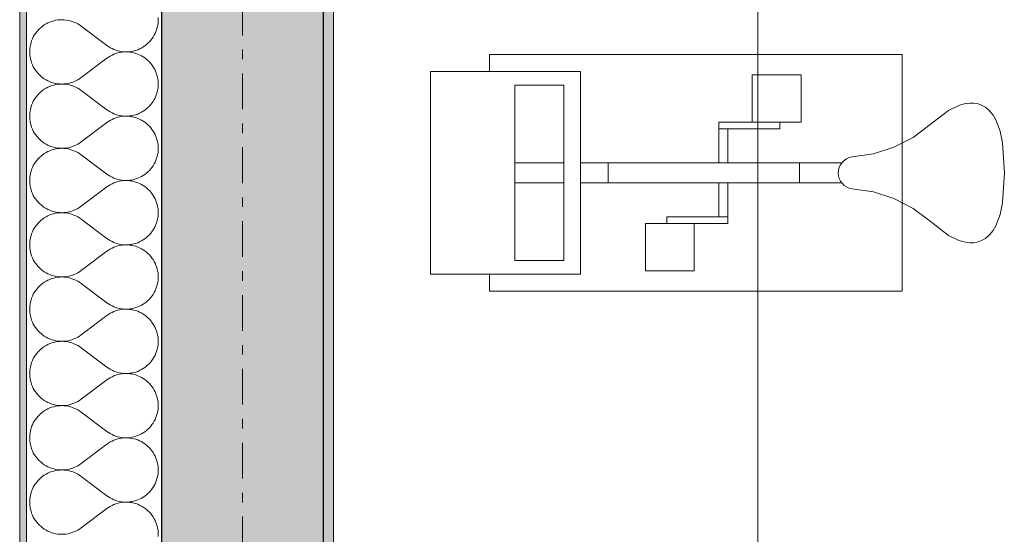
# Model space of a CAD drawing. Extents: x 100 to 2982, y 37 to 2050.
# Tile 15 of 130: x 620 to 766, y 717 to 793. Entities that reach past the tile are written whole.
import ezdxf
from ezdxf.xclip import XClip

# ---------------------------------------------------------------- set-up
doc = ezdxf.new("R2010")
doc.units = 0
doc.header["$MEASUREMENT"] = 0
doc.header["$XCLIPFRAME"] = 0
doc.linetypes.add('Przerywana podwójnie', pattern=[54.680554, 26.458333, -10.583333, 7.055556, -10.583333])
for name, color, linetype in [('299-A Wymiary Opisy', 7, 'Continuous'), ('410-K Osie', 7, 'Continuous'), ('420-K Ściany', 7, 'Continuous'), ('820-G Rysunki Obrazki', 7, 'Continuous'), ('Nowe_330-W Wyposażenie', 7, 'Continuous')]:
    doc.layers.add(name, color=color, linetype=linetype)
pattern_1 = [(0, (-18316.349, -206.5255), (0, 8.660254), [0, -5]), (0, (-18313.849, -202.195), (0, 8.660254), [0, -5])]

# ---------------------------------------------------------------- blocks, each defined once
blk = doc.blocks.new('*X10')
at = {"layer": '420-K Ściany', "color": 174, "linetype": 'Continuous', "lineweight": 5, "ltscale": 0.2}
for p, q in [((625.74, 793.47), (625.44, 793.44)), ((626.05, 793.47), (625.74, 793.47)), ((626.35, 793.46), (626.05, 793.47)), ((626.66, 793.43), (626.35, 793.46)), ((640.33, 793.47), (640.32, 793.78)), ((640.32, 793.17), (640.33, 793.47)), ((622.73, 792.14), (622.52, 791.92)), ((622.96, 792.34), (622.73, 792.14)), ((623.2, 792.53), (622.96, 792.34)), ((623.45, 792.71), (623.2, 792.53)), ((623.71, 792.86), (623.45, 792.71)), ((623.98, 793.01), (623.71, 792.86)), ((624.26, 793.13), (623.98, 793.01)), ((624.55, 793.23), (624.26, 793.13)), ((624.84, 793.32), (624.55, 793.23)), ((625.14, 793.39), (624.84, 793.32)), ((625.44, 793.44), (625.14, 793.39)), ((626.96, 793.38), (626.66, 793.43)), ((627.26, 793.32), (626.96, 793.38)), ((627.55, 793.23), (627.26, 793.32)), ((627.84, 793.12), (627.55, 793.23)), ((628.12, 793), (627.84, 793.12)), ((628.39, 792.86), (628.12, 793)), ((628.65, 792.7), (628.39, 792.86)), ((628.9, 792.52), (628.65, 792.7)), ((628.9, 792.52), (632.71, 789.66)), ((639.99, 791.71), (640.09, 791.99)), ((640.09, 791.99), (640.17, 792.28)), ((640.17, 792.28), (640.24, 792.58)), ((640.24, 792.58), (640.29, 792.87)), ((640.29, 792.87), (640.32, 793.17)), ((621.69, 790.64), (621.57, 790.36)), ((621.82, 790.92), (621.69, 790.64)), ((621.97, 791.18), (621.82, 790.92)), ((622.14, 791.44), (621.97, 791.18)), ((622.32, 791.68), (622.14, 791.44)), ((622.52, 791.92), (622.32, 791.68)), ((639.22, 790.42), (639.4, 790.66)), ((639.4, 790.66), (639.57, 790.91)), ((639.57, 790.91), (639.73, 791.17)), ((639.73, 791.17), (639.87, 791.43)), ((639.87, 791.43), (639.99, 791.71)), ((621.3, 789.17), (621.28, 788.87)), ((621.34, 789.47), (621.3, 789.17)), ((621.4, 789.77), (621.34, 789.47)), ((621.48, 790.07), (621.4, 789.77)), ((621.57, 790.36), (621.48, 790.07)), ((632.71, 789.66), (632.95, 789.49)), ((632.95, 789.49), (633.21, 789.33)), ((633.21, 789.33), (633.48, 789.19)), ((633.48, 789.19), (633.75, 789.07)), ((633.75, 789.07), (634.03, 788.97)), ((637.28, 789.03), (637.56, 789.15)), ((637.56, 789.15), (637.83, 789.28)), ((637.83, 789.28), (638.09, 789.44)), ((638.09, 789.44), (638.34, 789.6)), ((638.34, 789.6), (638.58, 789.79)), ((638.58, 789.79), (638.8, 789.98)), ((638.8, 789.98), (639.02, 790.2)), ((639.02, 790.2), (639.22, 790.42)), ((621.28, 788.87), (621.28, 788.56)), ((621.28, 788.56), (621.3, 788.25)), ((621.3, 788.25), (621.34, 787.95)), ((621.34, 787.95), (621.4, 787.65)), ((621.4, 787.65), (621.48, 787.36)), ((628.9, 784.9), (632.71, 787.76)), ((632.95, 787.93), (632.71, 787.76)), ((633.21, 788.09), (632.95, 787.93)), ((633.48, 788.23), (633.21, 788.09)), ((633.75, 788.35), (633.48, 788.23)), ((634.03, 788.46), (633.75, 788.35)), ((634.03, 788.97), (634.32, 788.88)), ((634.32, 788.55), (634.03, 788.46)), ((634.32, 788.88), (634.61, 788.81)), ((634.61, 788.62), (634.32, 788.55)), ((634.61, 788.81), (634.91, 788.76)), ((634.91, 788.67), (634.61, 788.62)), ((634.91, 788.76), (635.21, 788.73)), ((635.21, 788.7), (634.91, 788.67)), ((635.21, 788.73), (635.51, 788.71)), ((635.51, 788.71), (635.21, 788.7)), ((635.51, 788.71), (635.81, 788.72)), ((635.81, 788.71), (635.51, 788.71)), ((635.81, 788.72), (636.11, 788.74)), ((636.11, 788.68), (635.81, 788.71)), ((636.11, 788.74), (636.41, 788.79)), ((636.41, 788.64), (636.11, 788.68)), ((636.41, 788.79), (636.71, 788.85)), ((636.71, 788.57), (636.41, 788.64)), ((636.71, 788.85), (637, 788.93)), ((637, 788.49), (636.71, 788.57)), ((637, 788.93), (637.28, 789.03)), ((637.28, 788.39), (637, 788.49)), ((637.56, 788.28), (637.28, 788.39)), ((637.83, 788.14), (637.56, 788.28)), ((638.09, 787.99), (637.83, 788.14)), ((638.34, 787.82), (638.09, 787.99)), ((638.58, 787.64), (638.34, 787.82)), ((638.8, 787.44), (638.58, 787.64)), ((621.48, 787.36), (621.57, 787.07)), ((621.57, 787.07), (621.69, 786.78)), ((621.69, 786.78), (621.82, 786.51)), ((621.82, 786.51), (621.97, 786.24)), ((621.97, 786.24), (622.14, 785.99)), ((639.02, 787.23), (638.8, 787.44)), ((639.22, 787), (639.02, 787.23)), ((639.4, 786.77), (639.22, 787)), ((639.57, 786.52), (639.4, 786.77)), ((639.73, 786.26), (639.57, 786.52)), ((639.87, 785.99), (639.73, 786.26)), ((622.14, 785.99), (622.32, 785.74)), ((622.32, 785.74), (622.52, 785.51)), ((622.52, 785.51), (622.73, 785.29)), ((622.73, 785.29), (622.96, 785.08)), ((622.96, 785.08), (623.2, 784.89)), ((623.2, 784.89), (623.45, 784.72)), ((623.45, 784.72), (623.71, 784.56)), ((628.39, 784.57), (628.65, 784.73)), ((628.65, 784.73), (628.9, 784.9)), ((639.99, 785.72), (639.87, 785.99)), ((640.09, 785.43), (639.99, 785.72)), ((640.17, 785.14), (640.09, 785.43)), ((640.24, 784.85), (640.17, 785.14)), ((640.29, 784.55), (640.24, 784.85)), ((623.71, 783.34), (623.45, 783.18)), ((623.71, 784.56), (623.98, 784.42)), ((623.98, 783.48), (623.71, 783.34)), ((623.98, 784.42), (624.26, 784.3)), ((624.26, 783.6), (623.98, 783.48)), ((624.26, 784.3), (624.55, 784.19)), ((624.55, 783.71), (624.26, 783.6)), ((624.55, 784.19), (624.84, 784.1)), ((624.84, 783.8), (624.55, 783.71)), ((624.84, 784.1), (625.14, 784.04)), ((625.14, 783.86), (624.84, 783.8)), ((625.14, 784.04), (625.44, 783.99)), ((625.44, 783.91), (625.14, 783.86)), ((625.44, 783.99), (625.74, 783.96)), ((625.74, 783.94), (625.44, 783.91)), ((625.74, 783.96), (626.05, 783.95)), ((626.05, 783.95), (625.74, 783.94)), ((626.05, 783.95), (626.35, 783.96)), ((626.35, 783.94), (626.05, 783.95)), ((626.35, 783.96), (626.66, 783.99)), ((626.66, 783.91), (626.35, 783.94)), ((626.66, 783.99), (626.96, 784.04)), ((626.96, 783.86), (626.66, 783.91)), ((626.96, 784.04), (627.26, 784.11)), ((627.26, 783.79), (626.96, 783.86)), ((627.26, 784.11), (627.55, 784.2)), ((627.55, 783.71), (627.26, 783.79)), ((627.55, 784.2), (627.84, 784.3)), ((627.84, 783.6), (627.55, 783.71)), ((627.84, 784.3), (628.12, 784.43)), ((628.12, 783.47), (627.84, 783.6)), ((628.12, 784.43), (628.39, 784.57)), ((628.39, 783.33), (628.12, 783.47)), ((628.65, 783.17), (628.39, 783.33)), ((640.24, 783.05), (640.29, 783.35)), ((640.32, 784.25), (640.29, 784.55)), ((640.29, 783.35), (640.32, 783.65)), ((640.33, 783.95), (640.32, 784.25)), ((640.32, 783.65), (640.33, 783.95)), ((622.14, 781.92), (621.97, 781.66)), ((622.32, 782.16), (622.14, 781.92)), ((622.52, 782.39), (622.32, 782.16)), ((622.73, 782.61), (622.52, 782.39)), ((622.96, 782.82), (622.73, 782.61)), ((623.2, 783.01), (622.96, 782.82)), ((623.45, 783.18), (623.2, 783.01)), ((628.9, 783), (628.65, 783.17)), ((628.9, 783), (632.71, 780.14)), ((639.73, 781.64), (639.87, 781.91)), ((639.87, 781.91), (639.99, 782.19)), ((639.99, 782.19), (640.09, 782.47)), ((640.09, 782.47), (640.17, 782.76)), ((640.17, 782.76), (640.24, 783.05)), ((621.48, 780.55), (621.4, 780.25)), ((621.57, 780.84), (621.48, 780.55)), ((621.69, 781.12), (621.57, 780.84)), ((621.82, 781.39), (621.69, 781.12)), ((621.97, 781.66), (621.82, 781.39)), ((638.58, 780.26), (638.8, 780.46)), ((638.8, 780.46), (639.02, 780.67)), ((639.02, 780.67), (639.22, 780.9)), ((639.22, 780.9), (639.4, 781.14)), ((639.4, 781.14), (639.57, 781.38)), ((639.57, 781.38), (639.73, 781.64)), ((621.3, 779.65), (621.28, 779.34)), ((621.28, 779.34), (621.28, 779.04)), ((621.28, 779.04), (621.3, 778.73)), ((621.34, 779.95), (621.3, 779.65)), ((621.4, 780.25), (621.34, 779.95)), ((632.71, 780.14), (632.95, 779.97)), ((632.95, 779.97), (633.21, 779.81)), ((633.21, 779.81), (633.48, 779.67)), ((633.48, 779.67), (633.75, 779.55)), ((633.75, 779.55), (634.03, 779.44)), ((634.03, 778.94), (633.75, 778.83)), ((634.03, 779.44), (634.32, 779.35)), ((634.32, 779.02), (634.03, 778.94)), ((634.32, 779.35), (634.61, 779.28)), ((634.61, 779.09), (634.32, 779.02)), ((634.61, 779.28), (634.91, 779.23)), ((634.91, 779.14), (634.61, 779.09)), ((634.91, 779.23), (635.21, 779.2)), ((635.21, 779.18), (634.91, 779.14)), ((635.21, 779.2), (635.51, 779.19)), ((635.51, 779.19), (635.21, 779.18)), ((635.51, 779.19), (635.81, 779.2)), ((635.81, 779.18), (635.51, 779.19)), ((635.81, 779.2), (636.11, 779.22)), ((636.11, 779.16), (635.81, 779.18)), ((636.11, 779.22), (636.41, 779.26)), ((636.41, 779.11), (636.11, 779.16)), ((636.41, 779.26), (636.71, 779.33)), ((636.71, 779.05), (636.41, 779.11)), ((636.71, 779.33), (637, 779.41)), ((637, 778.97), (636.71, 779.05)), ((637, 779.41), (637.28, 779.51)), ((637.28, 778.87), (637, 778.97)), ((637.28, 779.51), (637.56, 779.63)), ((637.56, 778.75), (637.28, 778.87)), ((637.56, 779.63), (637.83, 779.76)), ((637.83, 779.76), (638.09, 779.91)), ((638.09, 779.91), (638.34, 780.08)), ((638.34, 780.08), (638.58, 780.26)), ((621.3, 778.73), (621.34, 778.43)), ((621.34, 778.43), (621.4, 778.13)), ((621.4, 778.13), (621.48, 777.83)), ((621.48, 777.83), (621.57, 777.54)), ((621.57, 777.54), (621.69, 777.26)), ((628.9, 775.38), (632.71, 778.24)), ((632.95, 778.41), (632.71, 778.24)), ((633.21, 778.57), (632.95, 778.41)), ((633.48, 778.71), (633.21, 778.57)), ((633.75, 778.83), (633.48, 778.71)), ((637.83, 778.62), (637.56, 778.75)), ((638.09, 778.47), (637.83, 778.62)), ((638.34, 778.3), (638.09, 778.47)), ((638.58, 778.11), (638.34, 778.3)), ((638.8, 777.92), (638.58, 778.11)), ((639.02, 777.7), (638.8, 777.92)), ((639.22, 777.48), (639.02, 777.7)), ((639.4, 777.24), (639.22, 777.48)), ((621.69, 777.26), (621.82, 776.98)), ((621.82, 776.98), (621.97, 776.72)), ((621.97, 776.72), (622.14, 776.46)), ((622.14, 776.46), (622.32, 776.22)), ((622.32, 776.22), (622.52, 775.98)), ((622.52, 775.98), (622.73, 775.77)), ((639.57, 776.99), (639.4, 777.24)), ((639.73, 776.74), (639.57, 776.99)), ((639.87, 776.47), (639.73, 776.74)), ((639.99, 776.19), (639.87, 776.47)), ((640.09, 775.91), (639.99, 776.19)), ((622.73, 775.77), (622.96, 775.56)), ((622.96, 775.56), (623.2, 775.37)), ((623.2, 775.37), (623.45, 775.2)), ((623.45, 775.2), (623.71, 775.04)), ((623.71, 775.04), (623.98, 774.9)), ((623.98, 774.9), (624.26, 774.77)), ((624.26, 774.77), (624.55, 774.67)), ((624.55, 774.67), (624.84, 774.58)), ((624.84, 774.58), (625.14, 774.51)), ((625.14, 774.51), (625.44, 774.47)), ((626.66, 774.47), (626.96, 774.52)), ((626.96, 774.52), (627.26, 774.58)), ((627.26, 774.58), (627.55, 774.67)), ((627.55, 774.67), (627.84, 774.78)), ((627.84, 774.78), (628.12, 774.9)), ((628.12, 774.9), (628.39, 775.04)), ((628.39, 775.04), (628.65, 775.2)), ((628.65, 775.2), (628.9, 775.38)), ((640.17, 775.62), (640.09, 775.91)), ((640.24, 775.33), (640.17, 775.62)), ((640.29, 775.03), (640.24, 775.33)), ((640.32, 774.73), (640.29, 775.03)), ((640.33, 774.43), (640.32, 774.73)), ((622.73, 773.09), (622.52, 772.87)), ((622.96, 773.29), (622.73, 773.09)), ((623.2, 773.48), (622.96, 773.29)), ((623.45, 773.66), (623.2, 773.48)), ((623.71, 773.82), (623.45, 773.66)), ((623.98, 773.96), (623.71, 773.82)), ((624.26, 774.08), (623.98, 773.96)), ((624.55, 774.19), (624.26, 774.08)), ((624.84, 774.27), (624.55, 774.19)), ((625.14, 774.34), (624.84, 774.27)), ((625.44, 774.39), (625.14, 774.34)), ((625.44, 774.47), (625.74, 774.44)), ((625.74, 774.42), (625.44, 774.39)), ((625.74, 774.44), (626.05, 774.43)), ((626.05, 774.43), (625.74, 774.42)), ((626.05, 774.43), (626.35, 774.44)), ((626.35, 774.42), (626.05, 774.43)), ((626.35, 774.44), (626.66, 774.47)), ((626.66, 774.39), (626.35, 774.42)), ((626.96, 774.34), (626.66, 774.39)), ((627.26, 774.27), (626.96, 774.34)), ((627.55, 774.18), (627.26, 774.27)), ((627.84, 774.08), (627.55, 774.18)), ((628.12, 773.95), (627.84, 774.08)), ((628.39, 773.81), (628.12, 773.95)), ((628.65, 773.65), (628.39, 773.81)), ((628.9, 773.47), (628.65, 773.65)), ((628.9, 773.47), (632.71, 770.62)), ((640.09, 772.95), (640.17, 773.23)), ((640.17, 773.23), (640.24, 773.53)), ((640.24, 773.53), (640.29, 773.83)), ((640.29, 773.83), (640.32, 774.13)), ((640.32, 774.13), (640.33, 774.43)), ((621.69, 771.59), (621.57, 771.31)), ((621.82, 771.87), (621.69, 771.59)), ((621.97, 772.14), (621.82, 771.87)), ((622.14, 772.39), (621.97, 772.14)), ((622.32, 772.64), (622.14, 772.39)), ((622.52, 772.87), (622.32, 772.64)), ((639.22, 771.37), (639.4, 771.61)), ((639.4, 771.61), (639.57, 771.86)), ((639.57, 771.86), (639.73, 772.12)), ((639.73, 772.12), (639.87, 772.39)), ((639.87, 772.39), (639.99, 772.66)), ((639.99, 772.66), (640.09, 772.95)), ((621.3, 770.12), (621.28, 769.82)), ((621.34, 770.43), (621.3, 770.12)), ((621.4, 770.73), (621.34, 770.43)), ((621.48, 771.02), (621.4, 770.73)), ((621.57, 771.31), (621.48, 771.02)), ((632.71, 770.62), (632.95, 770.44)), ((632.95, 770.44), (633.21, 770.29)), ((633.21, 770.29), (633.48, 770.15)), ((633.48, 770.15), (633.75, 770.02)), ((637.56, 770.1), (637.83, 770.24)), ((637.83, 770.24), (638.09, 770.39)), ((638.09, 770.39), (638.34, 770.56)), ((638.34, 770.56), (638.58, 770.74)), ((638.58, 770.74), (638.8, 770.94)), ((638.8, 770.94), (639.02, 771.15)), ((639.02, 771.15), (639.22, 771.37)), ((621.28, 769.82), (621.28, 769.51)), ((621.28, 769.51), (621.3, 769.21)), ((621.3, 769.21), (621.34, 768.9)), ((621.34, 768.9), (621.4, 768.6)), ((628.9, 765.86), (632.71, 768.71)), ((632.95, 768.89), (632.71, 768.71)), ((633.21, 769.04), (632.95, 768.89)), ((633.48, 769.18), (633.21, 769.04)), ((633.75, 769.31), (633.48, 769.18)), ((633.75, 770.02), (634.03, 769.92)), ((634.03, 769.41), (633.75, 769.31)), ((634.03, 769.92), (634.32, 769.83)), ((634.32, 769.5), (634.03, 769.41)), ((634.32, 769.83), (634.61, 769.76)), ((634.61, 769.57), (634.32, 769.5)), ((634.61, 769.76), (634.91, 769.71)), ((634.91, 769.62), (634.61, 769.57)), ((634.91, 769.71), (635.21, 769.68)), ((635.21, 769.65), (634.91, 769.62)), ((635.21, 769.68), (635.51, 769.67)), ((635.51, 769.66), (635.21, 769.65)), ((635.51, 769.67), (635.81, 769.67)), ((635.81, 769.66), (635.51, 769.66)), ((635.81, 769.67), (636.11, 769.7)), ((636.11, 769.63), (635.81, 769.66)), ((636.11, 769.7), (636.41, 769.74)), ((636.41, 769.59), (636.11, 769.63)), ((636.41, 769.74), (636.71, 769.8)), ((636.71, 769.53), (636.41, 769.59)), ((636.71, 769.8), (637, 769.89)), ((637, 769.44), (636.71, 769.53)), ((637, 769.89), (637.28, 769.99)), ((637.28, 769.34), (637, 769.44)), ((637.28, 769.99), (637.56, 770.1)), ((637.56, 769.23), (637.28, 769.34)), ((637.83, 769.09), (637.56, 769.23)), ((638.09, 768.94), (637.83, 769.09)), ((638.34, 768.77), (638.09, 768.94)), ((638.58, 768.59), (638.34, 768.77)), ((621.4, 768.6), (621.48, 768.31)), ((621.48, 768.31), (621.57, 768.02)), ((621.57, 768.02), (621.69, 767.74)), ((621.69, 767.74), (621.82, 767.46)), ((621.82, 767.46), (621.97, 767.19)), ((621.97, 767.19), (622.14, 766.94)), ((638.8, 768.39), (638.58, 768.59)), ((639.02, 768.18), (638.8, 768.39)), ((639.22, 767.96), (639.02, 768.18)), ((639.4, 767.72), (639.22, 767.96)), ((639.57, 767.47), (639.4, 767.72)), ((639.73, 767.21), (639.57, 767.47)), ((639.87, 766.94), (639.73, 767.21)), ((622.14, 766.94), (622.32, 766.69)), ((622.32, 766.69), (622.52, 766.46)), ((622.52, 766.46), (622.73, 766.24)), ((622.73, 766.24), (622.96, 766.04)), ((622.96, 766.04), (623.2, 765.85)), ((623.2, 765.85), (623.45, 765.67)), ((628.65, 765.68), (628.9, 765.86)), ((639.99, 766.67), (639.87, 766.94)), ((640.09, 766.38), (639.99, 766.67)), ((640.17, 766.1), (640.09, 766.38)), ((640.24, 765.8), (640.17, 766.1)), ((640.29, 765.5), (640.24, 765.8)), ((623.45, 765.67), (623.71, 765.51)), ((623.71, 764.29), (623.45, 764.13)), ((623.71, 765.51), (623.98, 765.37)), ((623.98, 764.43), (623.71, 764.29)), ((623.98, 765.37), (624.26, 765.25)), ((624.26, 764.56), (623.98, 764.43)), ((624.26, 765.25), (624.55, 765.14)), ((624.55, 764.66), (624.26, 764.56)), ((624.55, 765.14), (624.84, 765.06)), ((624.84, 764.75), (624.55, 764.66)), ((624.84, 765.06), (625.14, 764.99)), ((625.14, 764.82), (624.84, 764.75)), ((625.14, 764.99), (625.44, 764.94)), ((625.44, 764.86), (625.14, 764.82)), ((625.44, 764.94), (625.74, 764.91)), ((625.74, 764.89), (625.44, 764.86)), ((625.74, 764.91), (626.05, 764.9)), ((626.05, 764.9), (625.74, 764.89)), ((626.05, 764.9), (626.35, 764.91)), ((626.35, 764.89), (626.05, 764.9)), ((626.35, 764.91), (626.66, 764.94)), ((626.66, 764.86), (626.35, 764.89)), ((626.66, 764.94), (626.96, 764.99)), ((626.96, 764.81), (626.66, 764.86)), ((626.96, 764.99), (627.26, 765.06)), ((627.26, 764.74), (626.96, 764.81)), ((627.26, 765.06), (627.55, 765.15)), ((627.55, 764.66), (627.26, 764.74)), ((627.55, 765.15), (627.84, 765.25)), ((627.84, 764.55), (627.55, 764.66)), ((627.84, 765.25), (628.12, 765.38)), ((628.12, 764.43), (627.84, 764.55)), ((628.12, 765.38), (628.39, 765.52)), ((628.39, 764.29), (628.12, 764.43)), ((628.39, 765.52), (628.65, 765.68)), ((628.65, 764.13), (628.39, 764.29)), ((640.24, 764), (640.29, 764.3)), ((640.32, 765.2), (640.29, 765.5)), ((640.29, 764.3), (640.32, 764.6)), ((640.33, 764.9), (640.32, 765.2)), ((640.32, 764.6), (640.33, 764.9)), ((622.14, 762.87), (621.97, 762.61)), ((622.32, 763.11), (622.14, 762.87)), ((622.52, 763.35), (622.32, 763.11)), ((622.73, 763.56), (622.52, 763.35)), ((622.96, 763.77), (622.73, 763.56)), ((623.2, 763.96), (622.96, 763.77)), ((623.45, 764.13), (623.2, 763.96)), ((628.9, 763.95), (628.65, 764.13)), ((628.9, 763.95), (632.71, 761.09)), ((639.73, 762.59), (639.87, 762.86)), ((639.87, 762.86), (639.99, 763.14)), ((639.99, 763.14), (640.09, 763.42)), ((640.09, 763.42), (640.17, 763.71)), ((640.17, 763.71), (640.24, 764)), ((621.48, 761.5), (621.4, 761.2)), ((621.57, 761.79), (621.48, 761.5)), ((621.69, 762.07), (621.57, 761.79)), ((621.82, 762.35), (621.69, 762.07)), ((621.97, 762.61), (621.82, 762.35)), ((638.58, 761.22), (638.8, 761.41)), ((638.8, 761.41), (639.02, 761.63)), ((639.02, 761.63), (639.22, 761.85)), ((639.22, 761.85), (639.4, 762.09)), ((639.4, 762.09), (639.57, 762.34)), ((639.57, 762.34), (639.73, 762.59)), ((621.3, 760.6), (621.28, 760.29)), ((621.28, 760.29), (621.28, 759.99)), ((621.28, 759.99), (621.3, 759.68)), ((621.34, 760.9), (621.3, 760.6)), ((621.4, 761.2), (621.34, 760.9)), ((632.71, 761.09), (632.95, 760.92)), ((632.95, 760.92), (633.21, 760.76)), ((633.21, 760.76), (633.48, 760.62)), ((633.48, 760.62), (633.75, 760.5)), ((633.75, 760.5), (634.03, 760.39)), ((634.03, 760.39), (634.32, 760.31)), ((634.32, 759.98), (634.03, 759.89)), ((634.32, 760.31), (634.61, 760.24)), ((634.61, 760.05), (634.32, 759.98)), ((634.61, 760.24), (634.91, 760.19)), ((634.91, 760.1), (634.61, 760.05)), ((634.91, 760.19), (635.21, 760.15)), ((635.21, 760.13), (634.91, 760.1)), ((635.21, 760.15), (635.51, 760.14)), ((635.51, 760.14), (635.21, 760.13)), ((635.51, 760.14), (635.81, 760.15)), ((635.81, 760.13), (635.51, 760.14)), ((635.81, 760.15), (636.11, 760.17)), ((636.11, 760.11), (635.81, 760.13)), ((636.11, 760.17), (636.41, 760.22)), ((636.41, 760.07), (636.11, 760.11)), ((636.41, 760.22), (636.71, 760.28)), ((636.71, 760), (636.41, 760.07)), ((636.71, 760.28), (637, 760.36)), ((637, 759.92), (636.71, 760)), ((637, 760.36), (637.28, 760.46)), ((637.28, 759.82), (637, 759.92)), ((637.28, 760.46), (637.56, 760.58)), ((637.56, 760.58), (637.83, 760.71)), ((637.83, 760.71), (638.09, 760.86)), ((638.09, 760.86), (638.34, 761.03)), ((638.34, 761.03), (638.58, 761.22)), ((621.3, 759.68), (621.34, 759.38)), ((621.34, 759.38), (621.4, 759.08)), ((621.4, 759.08), (621.48, 758.78)), ((621.48, 758.78), (621.57, 758.49)), ((621.57, 758.49), (621.69, 758.21)), ((628.9, 756.33), (632.71, 759.19)), ((632.95, 759.36), (632.71, 759.19)), ((633.21, 759.52), (632.95, 759.36)), ((633.48, 759.66), (633.21, 759.52)), ((633.75, 759.78), (633.48, 759.66)), ((634.03, 759.89), (633.75, 759.78)), ((637.56, 759.7), (637.28, 759.82)), ((637.83, 759.57), (637.56, 759.7)), ((638.09, 759.42), (637.83, 759.57)), ((638.34, 759.25), (638.09, 759.42)), ((638.58, 759.07), (638.34, 759.25)), ((638.8, 758.87), (638.58, 759.07)), ((639.02, 758.66), (638.8, 758.87)), ((639.22, 758.43), (639.02, 758.66)), ((621.69, 758.21), (621.82, 757.94)), ((621.82, 757.94), (621.97, 757.67)), ((621.97, 757.67), (622.14, 757.41)), ((622.14, 757.41), (622.32, 757.17)), ((622.32, 757.17), (622.52, 756.94)), ((639.4, 758.19), (639.22, 758.43)), ((639.57, 757.95), (639.4, 758.19)), ((639.73, 757.69), (639.57, 757.95)), ((639.87, 757.42), (639.73, 757.69)), ((639.99, 757.14), (639.87, 757.42)), ((640.09, 756.86), (639.99, 757.14)), ((622.52, 756.94), (622.73, 756.72)), ((622.73, 756.72), (622.96, 756.51)), ((622.96, 756.51), (623.2, 756.32)), ((623.2, 756.32), (623.45, 756.15)), ((623.45, 756.15), (623.71, 755.99)), ((623.71, 755.99), (623.98, 755.85)), ((623.98, 755.85), (624.26, 755.73)), ((624.26, 755.73), (624.55, 755.62)), ((624.55, 755.62), (624.84, 755.53)), ((624.84, 755.53), (625.14, 755.47)), ((626.96, 755.47), (627.26, 755.54)), ((627.26, 755.54), (627.55, 755.62)), ((627.55, 755.62), (627.84, 755.73)), ((627.84, 755.73), (628.12, 755.86)), ((628.12, 755.86), (628.39, 756)), ((628.39, 756), (628.65, 756.16)), ((628.65, 756.16), (628.9, 756.33)), ((640.17, 756.57), (640.09, 756.86)), ((640.24, 756.28), (640.17, 756.57)), ((640.29, 755.98), (640.24, 756.28)), ((640.32, 755.68), (640.29, 755.98)), ((640.33, 755.38), (640.32, 755.68)), ((622.96, 754.25), (622.73, 754.04)), ((623.2, 754.44), (622.96, 754.25)), ((623.45, 754.61), (623.2, 754.44)), ((623.71, 754.77), (623.45, 754.61)), ((623.98, 754.91), (623.71, 754.77)), ((624.26, 755.03), (623.98, 754.91)), ((624.55, 755.14), (624.26, 755.03)), ((624.84, 755.23), (624.55, 755.14)), ((625.14, 755.29), (624.84, 755.23)), ((625.14, 755.47), (625.44, 755.42)), ((625.44, 755.34), (625.14, 755.29)), ((625.44, 755.42), (625.74, 755.39)), ((625.74, 755.37), (625.44, 755.34)), ((625.74, 755.39), (626.05, 755.38)), ((626.05, 755.38), (625.74, 755.37)), ((626.05, 755.38), (626.35, 755.39)), ((626.35, 755.37), (626.05, 755.38)), ((626.35, 755.39), (626.66, 755.42)), ((626.66, 755.34), (626.35, 755.37)), ((626.66, 755.42), (626.96, 755.47)), ((626.96, 755.29), (626.66, 755.34)), ((627.26, 755.22), (626.96, 755.29)), ((627.55, 755.13), (627.26, 755.22)), ((627.84, 755.03), (627.55, 755.13)), ((628.12, 754.9), (627.84, 755.03)), ((628.39, 754.76), (628.12, 754.9)), ((628.65, 754.6), (628.39, 754.76)), ((628.9, 754.43), (628.65, 754.6)), ((628.9, 754.43), (632.71, 751.57)), ((640.09, 753.9), (640.17, 754.19)), ((640.17, 754.19), (640.24, 754.48)), ((640.24, 754.48), (640.29, 754.78)), ((640.29, 754.78), (640.32, 755.08)), ((640.32, 755.08), (640.33, 755.38)), ((621.82, 752.82), (621.69, 752.55)), ((621.97, 753.09), (621.82, 752.82)), ((622.14, 753.34), (621.97, 753.09)), ((622.32, 753.59), (622.14, 753.34)), ((622.52, 753.82), (622.32, 753.59)), ((622.73, 754.04), (622.52, 753.82)), ((639.4, 752.56), (639.57, 752.81)), ((639.57, 752.81), (639.73, 753.07)), ((639.73, 753.07), (639.87, 753.34)), ((639.87, 753.34), (639.99, 753.61)), ((639.99, 753.61), (640.09, 753.9)), ((621.34, 751.38), (621.3, 751.08)), ((621.4, 751.68), (621.34, 751.38)), ((621.48, 751.97), (621.4, 751.68)), ((621.57, 752.26), (621.48, 751.97)), ((621.69, 752.55), (621.57, 752.26)), ((632.71, 751.57), (632.95, 751.4)), ((632.95, 751.4), (633.21, 751.24)), ((633.21, 751.24), (633.48, 751.1)), ((637.56, 751.05), (637.83, 751.19)), ((637.83, 751.19), (638.09, 751.34)), ((638.09, 751.34), (638.34, 751.51)), ((638.34, 751.51), (638.58, 751.69)), ((638.58, 751.69), (638.8, 751.89)), ((638.8, 751.89), (639.02, 752.1)), ((639.02, 752.1), (639.22, 752.33)), ((639.22, 752.33), (639.4, 752.56)), ((621.3, 751.08), (621.28, 750.77)), ((621.28, 750.77), (621.28, 750.46)), ((621.28, 750.46), (621.3, 750.16)), ((621.3, 750.16), (621.34, 749.86)), ((621.34, 749.86), (621.4, 749.56)), ((632.95, 749.84), (632.71, 749.66)), ((633.21, 750), (632.95, 749.84)), ((633.48, 750.14), (633.21, 750)), ((633.48, 751.1), (633.75, 750.98)), ((633.75, 750.26), (633.48, 750.14)), ((633.75, 750.98), (634.03, 750.87)), ((634.03, 750.36), (633.75, 750.26)), ((634.03, 750.87), (634.32, 750.78)), ((634.32, 750.45), (634.03, 750.36)), ((634.32, 750.78), (634.61, 750.71)), ((634.61, 750.52), (634.32, 750.45)), ((634.61, 750.71), (634.91, 750.66)), ((634.91, 750.57), (634.61, 750.52)), ((634.91, 750.66), (635.21, 750.63)), ((635.21, 750.6), (634.91, 750.57)), ((635.21, 750.63), (635.51, 750.62)), ((635.51, 750.62), (635.21, 750.6)), ((635.81, 750.61), (635.51, 750.62)), ((635.51, 750.62), (635.81, 750.62)), ((635.81, 750.62), (636.11, 750.65)), ((636.11, 750.59), (635.81, 750.61)), ((636.11, 750.65), (636.41, 750.69)), ((636.41, 750.54), (636.11, 750.59)), ((636.41, 750.69), (636.71, 750.76)), ((636.71, 750.48), (636.41, 750.54)), ((636.71, 750.76), (637, 750.84)), ((637, 750.4), (636.71, 750.48)), ((637, 750.84), (637.28, 750.94)), ((637.28, 750.3), (637, 750.4)), ((637.28, 750.94), (637.56, 751.05)), ((637.56, 750.18), (637.28, 750.3)), ((637.83, 750.05), (637.56, 750.18)), ((638.09, 749.89), (637.83, 750.05)), ((638.34, 749.73), (638.09, 749.89)), ((638.58, 749.54), (638.34, 749.73)), ((621.4, 749.56), (621.48, 749.26)), ((621.48, 749.26), (621.57, 748.97)), ((621.57, 748.97), (621.69, 748.69)), ((621.69, 748.69), (621.82, 748.41)), ((621.82, 748.41), (621.97, 748.15)), ((628.9, 746.81), (632.71, 749.66)), ((638.8, 749.35), (638.58, 749.54)), ((639.02, 749.13), (638.8, 749.35)), ((639.22, 748.91), (639.02, 749.13)), ((639.4, 748.67), (639.22, 748.91)), ((639.57, 748.42), (639.4, 748.67)), ((639.73, 748.16), (639.57, 748.42)), ((621.97, 748.15), (622.14, 747.89)), ((622.14, 747.89), (622.32, 747.65)), ((622.32, 747.65), (622.52, 747.41)), ((622.52, 747.41), (622.73, 747.19)), ((622.73, 747.19), (622.96, 746.99)), ((622.96, 746.99), (623.2, 746.8)), ((623.2, 746.8), (623.45, 746.62)), ((628.65, 746.63), (628.9, 746.81)), ((639.87, 747.9), (639.73, 748.16)), ((639.99, 747.62), (639.87, 747.9)), ((640.09, 747.34), (639.99, 747.62)), ((640.17, 747.05), (640.09, 747.34)), ((640.24, 746.75), (640.17, 747.05)), ((623.45, 746.62), (623.71, 746.47)), ((623.71, 746.47), (623.98, 746.32)), ((623.98, 745.39), (623.71, 745.25)), ((623.98, 746.32), (624.26, 746.2)), ((624.26, 745.51), (623.98, 745.39)), ((624.26, 746.2), (624.55, 746.1)), ((624.55, 745.61), (624.26, 745.51)), ((624.55, 746.1), (624.84, 746.01)), ((624.84, 745.7), (624.55, 745.61)), ((624.84, 746.01), (625.14, 745.94)), ((625.14, 745.77), (624.84, 745.7)), ((625.14, 745.94), (625.44, 745.89)), ((625.44, 745.82), (625.14, 745.77)), ((625.44, 745.89), (625.74, 745.86)), ((625.74, 745.85), (625.44, 745.82)), ((626.05, 745.86), (625.74, 745.85)), ((625.74, 745.86), (626.05, 745.86)), ((626.05, 745.86), (626.35, 745.87)), ((626.35, 745.85), (626.05, 745.86)), ((626.35, 745.87), (626.66, 745.9)), ((626.66, 745.82), (626.35, 745.85)), ((626.66, 745.9), (626.96, 745.94)), ((626.96, 745.77), (626.66, 745.82)), ((626.96, 745.94), (627.26, 746.01)), ((627.26, 745.7), (626.96, 745.77)), ((627.26, 746.01), (627.55, 746.1)), ((627.55, 745.61), (627.26, 745.7)), ((627.55, 746.1), (627.84, 746.21)), ((627.84, 745.5), (627.55, 745.61)), ((627.84, 746.21), (628.12, 746.33)), ((628.12, 745.38), (627.84, 745.5)), ((628.12, 746.33), (628.39, 746.47)), ((628.39, 745.24), (628.12, 745.38)), ((628.39, 746.47), (628.65, 746.63)), ((640.29, 746.46), (640.24, 746.75)), ((640.32, 746.16), (640.29, 746.46)), ((640.29, 745.25), (640.32, 745.55)), ((640.33, 745.86), (640.32, 746.16)), ((640.32, 745.55), (640.33, 745.86)), ((622.32, 744.07), (622.14, 743.82)), ((622.52, 744.3), (622.32, 744.07)), ((622.73, 744.52), (622.52, 744.3)), ((622.96, 744.72), (622.73, 744.52)), ((623.2, 744.91), (622.96, 744.72)), ((623.45, 745.09), (623.2, 744.91)), ((623.71, 745.25), (623.45, 745.09)), ((628.65, 745.08), (628.39, 745.24)), ((628.9, 744.9), (628.65, 745.08)), ((628.9, 744.9), (632.71, 742.05)), ((639.87, 743.81), (639.99, 744.09)), ((639.99, 744.09), (640.09, 744.37)), ((640.09, 744.37), (640.17, 744.66)), ((640.17, 744.66), (640.24, 744.96)), ((640.24, 744.96), (640.29, 745.25)), ((621.48, 742.45), (621.4, 742.15)), ((621.57, 742.74), (621.48, 742.45)), ((621.69, 743.02), (621.57, 742.74)), ((621.82, 743.3), (621.69, 743.02)), ((621.97, 743.56), (621.82, 743.3)), ((622.14, 743.82), (621.97, 743.56)), ((638.8, 742.37), (639.02, 742.58)), ((639.02, 742.58), (639.22, 742.8)), ((639.22, 742.8), (639.4, 743.04)), ((639.4, 743.04), (639.57, 743.29)), ((639.57, 743.29), (639.73, 743.55)), ((639.73, 743.55), (639.87, 743.81)), ((621.3, 741.55), (621.28, 741.25)), ((621.28, 741.25), (621.28, 740.94)), ((621.28, 740.94), (621.3, 740.64)), ((621.34, 741.85), (621.3, 741.55)), ((621.4, 742.15), (621.34, 741.85)), ((632.71, 742.05), (632.95, 741.87)), ((632.95, 741.87), (633.21, 741.72)), ((633.21, 741.72), (633.48, 741.58)), ((633.48, 741.58), (633.75, 741.45)), ((633.75, 741.45), (634.03, 741.35)), ((634.03, 741.35), (634.32, 741.26)), ((634.32, 741.26), (634.61, 741.19)), ((634.61, 741), (634.32, 740.93)), ((634.61, 741.19), (634.91, 741.14)), ((634.91, 741.05), (634.61, 741)), ((634.91, 741.14), (635.21, 741.11)), ((635.21, 741.08), (634.91, 741.05)), ((635.21, 741.11), (635.51, 741.09)), ((635.51, 741.09), (635.21, 741.08)), ((635.51, 741.09), (635.81, 741.1)), ((635.81, 741.09), (635.51, 741.09)), ((635.81, 741.1), (636.11, 741.13)), ((636.11, 741.06), (635.81, 741.09)), ((636.11, 741.13), (636.41, 741.17)), ((636.41, 741.02), (636.11, 741.06)), ((636.41, 741.17), (636.71, 741.23)), ((636.71, 740.95), (636.41, 741.02)), ((636.71, 741.23), (637, 741.31)), ((637, 740.87), (636.71, 740.95)), ((637, 741.31), (637.28, 741.41)), ((637.28, 741.41), (637.56, 741.53)), ((637.56, 741.53), (637.83, 741.67)), ((637.83, 741.67), (638.09, 741.82)), ((638.09, 741.82), (638.34, 741.98)), ((638.34, 741.98), (638.58, 742.17)), ((638.58, 742.17), (638.8, 742.37)), ((621.3, 740.64), (621.34, 740.33)), ((621.34, 740.33), (621.4, 740.03)), ((621.4, 740.03), (621.48, 739.74)), ((621.48, 739.74), (621.57, 739.45)), ((628.9, 737.28), (632.71, 740.14)), ((632.95, 740.31), (632.71, 740.14)), ((633.21, 740.47), (632.95, 740.31)), ((633.48, 740.61), (633.21, 740.47)), ((633.75, 740.74), (633.48, 740.61)), ((634.03, 740.84), (633.75, 740.74)), ((634.32, 740.93), (634.03, 740.84)), ((637.28, 740.77), (637, 740.87)), ((637.56, 740.66), (637.28, 740.77)), ((637.83, 740.52), (637.56, 740.66)), ((638.09, 740.37), (637.83, 740.52)), ((638.34, 740.2), (638.09, 740.37)), ((638.58, 740.02), (638.34, 740.2)), ((638.8, 739.82), (638.58, 740.02)), ((639.02, 739.61), (638.8, 739.82)), ((639.22, 739.38), (639.02, 739.61)), ((621.57, 739.45), (621.69, 739.16)), ((621.69, 739.16), (621.82, 738.89)), ((621.82, 738.89), (621.97, 738.62)), ((621.97, 738.62), (622.14, 738.37)), ((622.14, 738.37), (622.32, 738.12)), ((622.32, 738.12), (622.52, 737.89)), ((639.4, 739.15), (639.22, 739.38)), ((639.57, 738.9), (639.4, 739.15)), ((639.73, 738.64), (639.57, 738.9)), ((639.87, 738.37), (639.73, 738.64)), ((639.99, 738.1), (639.87, 738.37)), ((640.09, 737.81), (639.99, 738.1)), ((622.52, 737.89), (622.73, 737.67)), ((622.73, 737.67), (622.96, 737.46)), ((622.96, 737.46), (623.2, 737.27)), ((623.2, 737.27), (623.45, 737.1)), ((623.45, 737.1), (623.71, 736.94)), ((623.71, 736.94), (623.98, 736.8)), ((623.98, 736.8), (624.26, 736.68)), ((624.26, 736.68), (624.55, 736.57)), ((624.55, 736.57), (624.84, 736.49)), ((627.26, 736.49), (627.55, 736.58)), ((627.55, 736.58), (627.84, 736.68)), ((627.84, 736.68), (628.12, 736.81)), ((628.12, 736.81), (628.39, 736.95)), ((628.39, 736.95), (628.65, 737.11)), ((628.65, 737.11), (628.9, 737.28)), ((640.17, 737.52), (640.09, 737.81)), ((640.24, 737.23), (640.17, 737.52)), ((640.29, 736.93), (640.24, 737.23)), ((640.32, 736.63), (640.29, 736.93)), ((640.33, 736.33), (640.32, 736.63)), ((622.96, 735.2), (622.73, 734.99)), ((623.2, 735.39), (622.96, 735.2)), ((623.45, 735.56), (623.2, 735.39)), ((623.71, 735.72), (623.45, 735.56)), ((623.98, 735.86), (623.71, 735.72)), ((624.26, 735.99), (623.98, 735.86)), ((624.55, 736.09), (624.26, 735.99)), ((624.84, 736.18), (624.55, 736.09)), ((624.84, 736.49), (625.14, 736.42)), ((625.14, 736.25), (624.84, 736.18)), ((625.14, 736.42), (625.44, 736.37)), ((625.44, 736.29), (625.14, 736.25)), ((625.44, 736.37), (625.74, 736.34)), ((625.74, 736.32), (625.44, 736.29)), ((625.74, 736.34), (626.05, 736.33)), ((626.05, 736.33), (625.74, 736.32)), ((626.05, 736.33), (626.35, 736.34)), ((626.35, 736.32), (626.05, 736.33)), ((626.35, 736.34), (626.66, 736.37)), ((626.66, 736.29), (626.35, 736.32)), ((626.66, 736.37), (626.96, 736.42)), ((626.96, 736.24), (626.66, 736.29)), ((626.96, 736.42), (627.26, 736.49)), ((627.26, 736.17), (626.96, 736.24)), ((627.55, 736.09), (627.26, 736.17)), ((627.84, 735.98), (627.55, 736.09)), ((628.12, 735.86), (627.84, 735.98)), ((628.39, 735.71), (628.12, 735.86)), ((628.65, 735.55), (628.39, 735.71)), ((628.9, 735.38), (628.65, 735.55)), ((628.9, 735.38), (632.71, 732.52)), ((640.09, 734.85), (640.17, 735.14)), ((640.17, 735.14), (640.24, 735.43)), ((640.24, 735.43), (640.29, 735.73)), ((640.29, 735.73), (640.32, 736.03)), ((640.32, 736.03), (640.33, 736.33)), ((621.82, 733.77), (621.69, 733.5)), ((621.97, 734.04), (621.82, 733.77)), ((622.14, 734.3), (621.97, 734.04)), ((622.32, 734.54), (622.14, 734.3)), ((622.52, 734.77), (622.32, 734.54)), ((622.73, 734.99), (622.52, 734.77)), ((639.4, 733.52), (639.57, 733.76)), ((639.57, 733.76), (639.73, 734.02)), ((639.73, 734.02), (639.87, 734.29)), ((639.87, 734.29), (639.99, 734.57)), ((639.99, 734.57), (640.09, 734.85)), ((621.34, 732.33), (621.3, 732.03)), ((621.4, 732.63), (621.34, 732.33)), ((621.48, 732.93), (621.4, 732.63)), ((621.57, 733.22), (621.48, 732.93)), ((621.69, 733.5), (621.57, 733.22)), ((632.71, 732.52), (632.95, 732.35)), ((632.95, 732.35), (633.21, 732.19)), ((633.21, 732.19), (633.48, 732.05)), ((637.83, 732.14), (638.09, 732.29)), ((638.09, 732.29), (638.34, 732.46)), ((638.34, 732.46), (638.58, 732.64)), ((638.58, 732.64), (638.8, 732.84)), ((638.8, 732.84), (639.02, 733.05)), ((639.02, 733.05), (639.22, 733.28)), ((639.22, 733.28), (639.4, 733.52)), ((621.3, 732.03), (621.28, 731.72)), ((621.28, 731.72), (621.28, 731.42)), ((621.28, 731.42), (621.3, 731.11)), ((621.3, 731.11), (621.34, 730.81)), ((621.34, 730.81), (621.4, 730.51)), ((632.95, 730.79), (632.71, 730.62)), ((633.21, 730.95), (632.95, 730.79)), ((633.48, 731.09), (633.21, 730.95)), ((633.48, 732.05), (633.75, 731.93)), ((633.75, 731.21), (633.48, 731.09)), ((633.75, 731.93), (634.03, 731.82)), ((634.03, 731.32), (633.75, 731.21)), ((634.03, 731.82), (634.32, 731.73)), ((634.32, 731.4), (634.03, 731.32)), ((634.32, 731.73), (634.61, 731.67)), ((634.61, 731.47), (634.32, 731.4)), ((634.61, 731.67), (634.91, 731.61)), ((634.91, 731.52), (634.61, 731.47)), ((634.91, 731.61), (635.21, 731.58)), ((635.21, 731.56), (634.91, 731.52)), ((635.21, 731.58), (635.51, 731.57)), ((635.51, 731.57), (635.21, 731.56)), ((635.51, 731.57), (635.81, 731.58)), ((635.81, 731.56), (635.51, 731.57)), ((635.81, 731.58), (636.11, 731.6)), ((636.11, 731.54), (635.81, 731.56)), ((636.11, 731.6), (636.41, 731.65)), ((636.41, 731.49), (636.11, 731.54)), ((636.41, 731.65), (636.71, 731.71)), ((636.71, 731.43), (636.41, 731.49)), ((636.71, 731.71), (637, 731.79)), ((637, 731.35), (636.71, 731.43)), ((637, 731.79), (637.28, 731.89)), ((637.28, 731.25), (637, 731.35)), ((637.28, 731.89), (637.56, 732.01)), ((637.56, 731.13), (637.28, 731.25)), ((637.56, 732.01), (637.83, 732.14)), ((637.83, 731), (637.56, 731.13)), ((638.09, 730.85), (637.83, 731)), ((638.34, 730.68), (638.09, 730.85)), ((621.4, 730.51), (621.48, 730.21)), ((621.48, 730.21), (621.57, 729.92)), ((621.57, 729.92), (621.69, 729.64)), ((621.69, 729.64), (621.82, 729.37)), ((621.82, 729.37), (621.97, 729.1)), ((628.9, 727.76), (632.71, 730.62)), ((638.58, 730.5), (638.34, 730.68)), ((638.8, 730.3), (638.58, 730.5)), ((639.02, 730.09), (638.8, 730.3)), ((639.22, 729.86), (639.02, 730.09)), ((639.4, 729.62), (639.22, 729.86)), ((639.57, 729.38), (639.4, 729.62)), ((639.73, 729.12), (639.57, 729.38)), ((621.97, 729.1), (622.14, 728.84)), ((622.14, 728.84), (622.32, 728.6)), ((622.32, 728.6), (622.52, 728.37)), ((622.52, 728.37), (622.73, 728.15)), ((622.73, 728.15), (622.96, 727.94)), ((622.96, 727.94), (623.2, 727.75)), ((639.87, 728.85), (639.73, 729.12)), ((639.99, 728.57), (639.87, 728.85)), ((640.09, 728.29), (639.99, 728.57)), ((640.17, 728), (640.09, 728.29)), ((640.24, 727.71), (640.17, 728)), ((623.2, 727.75), (623.45, 727.58)), ((623.45, 727.58), (623.71, 727.42)), ((623.71, 727.42), (623.98, 727.28)), ((623.98, 727.28), (624.26, 727.15)), ((624.26, 726.46), (623.98, 726.34)), ((624.26, 727.15), (624.55, 727.05)), ((624.55, 726.57), (624.26, 726.46)), ((624.55, 727.05), (624.84, 726.96)), ((624.84, 726.65), (624.55, 726.57)), ((624.84, 726.96), (625.14, 726.89)), ((625.14, 726.72), (624.84, 726.65)), ((625.14, 726.89), (625.44, 726.85)), ((625.44, 726.77), (625.14, 726.72)), ((625.44, 726.85), (625.74, 726.82)), ((625.74, 726.8), (625.44, 726.77)), ((625.74, 726.82), (626.05, 726.81)), ((626.05, 726.81), (625.74, 726.8)), ((626.05, 726.81), (626.35, 726.82)), ((626.35, 726.8), (626.05, 726.81)), ((626.35, 726.82), (626.66, 726.85)), ((626.66, 726.77), (626.35, 726.8)), ((626.66, 726.85), (626.96, 726.9)), ((626.96, 726.72), (626.66, 726.77)), ((626.96, 726.9), (627.26, 726.97)), ((627.26, 726.65), (626.96, 726.72)), ((627.26, 726.97), (627.55, 727.05)), ((627.55, 726.56), (627.26, 726.65)), ((627.55, 727.05), (627.84, 727.16)), ((627.84, 726.46), (627.55, 726.56)), ((627.84, 727.16), (628.12, 727.28)), ((628.12, 726.33), (627.84, 726.46)), ((628.12, 727.28), (628.39, 727.43)), ((628.39, 727.43), (628.65, 727.58)), ((628.65, 727.58), (628.9, 727.76)), ((640.29, 727.41), (640.24, 727.71)), ((640.32, 727.11), (640.29, 727.41)), ((640.29, 726.21), (640.32, 726.51)), ((640.33, 726.81), (640.32, 727.11)), ((640.32, 726.51), (640.33, 726.81)), ((622.32, 725.02), (622.14, 724.77)), ((622.52, 725.25), (622.32, 725.02)), ((622.73, 725.47), (622.52, 725.25)), ((622.96, 725.67), (622.73, 725.47)), ((623.2, 725.87), (622.96, 725.67)), ((623.45, 726.04), (623.2, 725.87)), ((623.71, 726.2), (623.45, 726.04)), ((623.98, 726.34), (623.71, 726.2)), ((628.39, 726.19), (628.12, 726.33)), ((628.65, 726.03), (628.39, 726.19)), ((628.9, 725.86), (628.65, 726.03)), ((628.9, 725.86), (632.71, 723)), ((639.87, 724.77), (639.99, 725.04)), ((639.99, 725.04), (640.09, 725.33)), ((640.09, 725.33), (640.17, 725.62)), ((640.17, 725.62), (640.24, 725.91)), ((640.24, 725.91), (640.29, 726.21)), ((621.57, 723.69), (621.48, 723.4)), ((621.69, 723.98), (621.57, 723.69)), ((621.82, 724.25), (621.69, 723.98)), ((621.97, 724.52), (621.82, 724.25)), ((622.14, 724.77), (621.97, 724.52)), ((638.8, 723.32), (639.02, 723.53)), ((639.02, 723.53), (639.22, 723.76)), ((639.22, 723.76), (639.4, 723.99)), ((639.4, 723.99), (639.57, 724.24)), ((639.57, 724.24), (639.73, 724.5)), ((639.73, 724.5), (639.87, 724.77)), ((621.3, 722.5), (621.28, 722.2)), ((621.28, 722.2), (621.28, 721.89)), ((621.34, 722.81), (621.3, 722.5)), ((621.4, 723.11), (621.34, 722.81)), ((621.48, 723.4), (621.4, 723.11)), ((632.71, 723), (632.95, 722.83)), ((632.95, 722.83), (633.21, 722.67)), ((633.21, 722.67), (633.48, 722.53)), ((633.48, 722.53), (633.75, 722.4)), ((633.75, 722.4), (634.03, 722.3)), ((634.03, 722.3), (634.32, 722.21)), ((634.32, 722.21), (634.61, 722.14)), ((634.61, 722.14), (634.91, 722.09)), ((634.91, 722), (634.61, 721.95)), ((634.91, 722.09), (635.21, 722.06)), ((635.21, 722.03), (634.91, 722)), ((635.21, 722.06), (635.51, 722.05)), ((635.51, 722.05), (635.21, 722.03)), ((635.81, 722.04), (635.51, 722.05)), ((635.51, 722.05), (635.81, 722.05)), ((635.81, 722.05), (636.11, 722.08)), ((636.11, 722.01), (635.81, 722.04)), ((636.11, 722.08), (636.41, 722.12)), ((636.41, 721.97), (636.11, 722.01)), ((636.41, 722.12), (636.71, 722.18)), ((636.71, 722.18), (637, 722.27)), ((637, 722.27), (637.28, 722.37)), ((637.28, 722.37), (637.56, 722.48)), ((637.56, 722.48), (637.83, 722.62)), ((637.83, 722.62), (638.09, 722.77)), ((638.09, 722.77), (638.34, 722.94)), ((638.34, 722.94), (638.58, 723.12)), ((638.58, 723.12), (638.8, 723.32)), ((621.28, 721.89), (621.3, 721.59)), ((621.3, 721.59), (621.34, 721.29)), ((621.34, 721.29), (621.4, 720.99)), ((621.4, 720.99), (621.48, 720.69)), ((621.48, 720.69), (621.57, 720.4)), ((628.9, 718.24), (632.71, 721.09)), ((632.95, 721.27), (632.71, 721.09)), ((633.21, 721.42), (632.95, 721.27)), ((633.48, 721.56), (633.21, 721.42)), ((633.75, 721.69), (633.48, 721.56)), ((634.03, 721.79), (633.75, 721.69)), ((634.32, 721.88), (634.03, 721.79)), ((634.61, 721.95), (634.32, 721.88)), ((636.71, 721.91), (636.41, 721.97)), ((637, 721.83), (636.71, 721.91)), ((637.28, 721.73), (637, 721.83)), ((637.56, 721.61), (637.28, 721.73)), ((637.83, 721.47), (637.56, 721.61)), ((638.09, 721.32), (637.83, 721.47)), ((638.34, 721.15), (638.09, 721.32)), ((638.58, 720.97), (638.34, 721.15)), ((638.8, 720.77), (638.58, 720.97)), ((639.02, 720.56), (638.8, 720.77)), ((639.22, 720.34), (639.02, 720.56)), ((621.57, 720.4), (621.69, 720.12)), ((621.69, 720.12), (621.82, 719.84)), ((621.82, 719.84), (621.97, 719.58)), ((621.97, 719.58), (622.14, 719.32)), ((622.14, 719.32), (622.32, 719.07)), ((622.32, 719.07), (622.52, 718.84)), ((639.4, 720.1), (639.22, 720.34)), ((639.57, 719.85), (639.4, 720.1)), ((639.73, 719.59), (639.57, 719.85)), ((639.87, 719.32), (639.73, 719.59)), ((639.99, 719.05), (639.87, 719.32)), ((622.52, 718.84), (622.73, 718.62)), ((622.73, 718.62), (622.96, 718.42)), ((622.96, 718.42), (623.2, 718.23)), ((623.2, 718.23), (623.45, 718.05)), ((623.45, 718.05), (623.71, 717.89)), ((623.71, 717.89), (623.98, 717.75)), ((623.98, 717.75), (624.26, 717.63)), ((624.26, 717.63), (624.55, 717.52)), ((627.55, 717.53), (627.84, 717.64)), ((627.84, 717.64), (628.12, 717.76)), ((628.12, 717.76), (628.39, 717.9)), ((628.39, 717.9), (628.65, 718.06)), ((628.65, 718.06), (628.9, 718.24)), ((640.09, 718.77), (639.99, 719.05)), ((640.17, 718.48), (640.09, 718.77)), ((640.24, 718.18), (640.17, 718.48)), ((640.29, 717.88), (640.24, 718.18)), ((640.32, 717.59), (640.29, 717.88)), ((624.55, 717.52), (624.84, 717.44)), ((624.84, 717.44), (625.14, 717.37)), ((625.14, 717.37), (625.44, 717.32)), ((625.44, 717.32), (625.74, 717.29)), ((625.74, 717.29), (626.05, 717.28)), ((626.05, 717.28), (626.35, 717.29)), ((626.35, 717.29), (626.66, 717.32)), ((626.66, 717.32), (626.96, 717.37)), ((626.96, 717.37), (627.26, 717.44)), ((627.26, 717.44), (627.55, 717.53)), ((640.33, 717.28), (640.32, 717.59)), ((640.32, 716.98), (640.33, 717.28))]:
    blk.add_line(p, q, dxfattribs=at)
blk = doc.blocks.new('Rysunek_1_1', base_point=(-18316.35, -206.53))
at = {"layer": '420-K Ściany', "linetype": 'Continuous', "lineweight": 5}
h = blk.add_hatch(dxfattribs=at)
h.set_pattern_fill('Tynk_0001', color=176, style=0, pattern_type=2)
h.set_pattern_definition(pattern_1)
h.paths.add_polyline_path([(620.8, 575.51), (620.8, 1180.51), (619.8, 1180.51), (619.8, 575.51)])
at = {"layer": '420-K Ściany', "linetype": 'Continuous', "lineweight": 13}
blk.add_hatch(color=62, dxfattribs=at).paths.add_polyline_path([(664.8, 619.51), (664.8, 1180.51), (640.8, 1180.51), (640.8, 619.51)])
at = {"layer": '420-K Ściany', "linetype": 'Continuous', "lineweight": 5}
h = blk.add_hatch(dxfattribs=at)
h.set_pattern_fill('Tynk_0001', color=180, style=0, pattern_type=2)
h.set_pattern_definition(pattern_1)
h.paths.add_polyline_path([(666.3, 621.01), (666.3, 1180.51), (664.8, 1180.51), (664.8, 621.01)])
at = {"layer": '299-A Wymiary Opisy', "color": 85, "linetype": 'Continuous', "lineweight": 13, "ltscale": 0.2}
blk.add_line((729.15, 619.51), (729.15, 1180.51), dxfattribs=at)
at = {"layer": '410-K Osie', "color": 4, "linetype": 'Przerywana podwójnie', "lineweight": 13, "ltscale": 0.2}
blk.add_line((652.8, 1813.51), (652.8, 529.46), dxfattribs=at)
blk.add_line((652.8, 1813.51), (652.8, 529.46), dxfattribs=at)
at = {"layer": '420-K Ściany', "color": 67, "linetype": 'Continuous', "lineweight": 13, "ltscale": 0.2}
blk.add_line((620.8, 1180.51), (620.8, 595.51), dxfattribs=at)
at = {"layer": '420-K Ściany', "color": 27, "linetype": 'Continuous', "lineweight": 25, "ltscale": 0.2}
for p, q in [((640.8, 1180.51), (640.8, 619.51)), ((664.8, 621.01), (664.8, 1180.51))]:
    blk.add_line(p, q, dxfattribs=at)
at = {"layer": '420-K Ściany', "color": 47, "linetype": 'Continuous', "lineweight": 15, "ltscale": 0.2, "flags": 128}
for points in [[(619.8, 1180.51), (619.8, 575.51)], [(666.3, 621.01), (666.3, 1180.51)]]:
    blk.add_lwpolyline(points, dxfattribs=at)
at = {"layer": 'Nowe_330-W Wyposażenie', "color": 4, "linetype": 'Continuous', "lineweight": 13, "ltscale": 0.2}
for p, q in [((735.57, 785.3), (728.32, 785.3)), ((728.32, 785.3), (735.57, 785.3)), ((728.32, 785.3), (728.32, 778.3)), ((728.32, 785.3), (728.32, 778.3)), ((735.57, 785.3), (735.57, 778.3)), ((693.15, 757.8), (693.15, 783.8)), ((693.15, 783.8), (700.43, 783.8)), ((700.43, 757.8), (700.43, 783.8)), ((723.35, 778.3), (735.57, 778.3)), ((723.35, 778.3), (723.35, 777.3)), ((732.41, 777.3), (732.41, 778.3)), ((723.35, 777.3), (732.41, 777.3)), ((723.35, 777.3), (723.35, 772.3)), ((724.7, 777.3), (724.7, 772.3)), ((700.43, 772.3), (693.15, 772.3)), ((693.15, 772.3), (700.43, 772.3)), ((693.15, 769.3), (693.15, 772.3)), ((702.9, 772.3), (741.52, 772.3)), ((706.95, 769.3), (706.95, 772.3)), ((735.33, 769.3), (735.33, 772.3)), ((693.15, 769.3), (700.43, 769.3)), ((702.9, 769.3), (741.52, 769.3)), ((723.35, 769.3), (723.35, 764.3)), ((724.7, 769.3), (724.7, 764.3)), ((715.64, 764.3), (715.64, 763.3)), ((715.64, 764.3), (724.7, 764.3)), ((724.7, 764.3), (724.7, 763.3)), ((712.48, 763.3), (724.7, 763.3)), ((712.48, 763.3), (712.48, 756.3)), ((719.73, 763.3), (719.73, 756.3)), ((693.15, 757.8), (700.43, 757.8)), ((712.48, 756.3), (719.73, 756.3))]:
    blk.add_line(p, q, dxfattribs=at)
at = {"layer": 'Nowe_330-W Wyposażenie', "color": 4, "linetype": 'Continuous', "lineweight": 13, "ltscale": 0.2, "flags": 128}
for points in [[(750.53, 788.3), (689.39, 788.3), (689.39, 785.8), (702.9, 785.8), (702.9, 755.8), (689.39, 755.8), (689.39, 753.3), (750.53, 753.3)], [(702.9, 755.8), (702.9, 785.8), (680.66, 785.8), (680.66, 755.8)], [(765.66, 770.8), (765.4, 775.24), (765.03, 776.97), (764.4, 778.63), (763.99, 779.34), (763.48, 779.99), (762.89, 780.5), (762.2, 780.88), (761.65, 781.05), (761.09, 781.14), (760.51, 781.13), (759.71, 781.02), (758.94, 780.79), (757.41, 780.05), (754.68, 777.96), (752.14, 776.05), (749.31, 774.59), (746.26, 773.61), (743.1, 773.15), (742.68, 773.05), (742.29, 772.88), (741.94, 772.64), (741.63, 772.34), (741.38, 772), (741.2, 771.62), (741.09, 771.21), (741.05, 770.8), (741.09, 770.38), (741.2, 769.97), (741.38, 769.59), (741.63, 769.25), (741.94, 768.95), (742.29, 768.71), (742.68, 768.54), (743.1, 768.44), (746.26, 767.98), (749.31, 767.01), (752.14, 765.54), (754.68, 763.63), (757.41, 761.54), (758.94, 760.8), (759.71, 760.58), (760.51, 760.46), (761.09, 760.45), (761.65, 760.54), (762.2, 760.71), (762.89, 761.09), (763.48, 761.6), (763.99, 762.25), (764.4, 762.96), (765.03, 764.62), (765.4, 766.35)]]:
    blk.add_lwpolyline(points, close=True, dxfattribs=at)
at = {"color": 65, "linetype": 'Continuous', "lineweight": 13, "ltscale": 0.2}
blk.add_blockref('*X10', (0, 0), dxfattribs=at)

msp = doc.modelspace()

# ---------------------------------------------------------------- block references
at = {"layer": '820-G Rysunki Obrazki', "color": 65, "linetype": 'Continuous', "lineweight": 13, "ltscale": 0.2}
ref = msp.add_blockref('Rysunek_1_1', (-18316.35, -206.53), dxfattribs=at)
XClip(ref).set_block_clipping_path([(244.527027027, 75.2081975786), (2570.9054054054, 2024.1891891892)])

doc.saveas('drawing.dxf')
